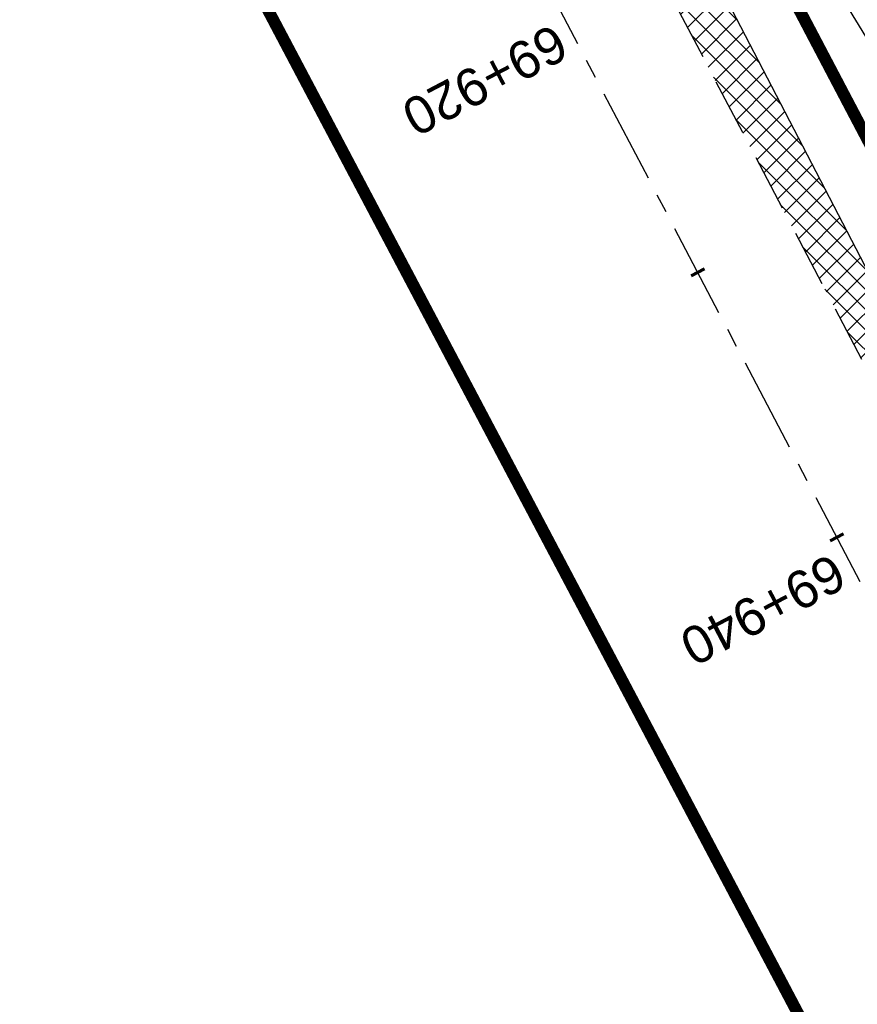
# Model space of a CAD drawing. Header units: metres. Extents: x 7529682 to 7533711, y 5721195 to 5727842.
# Tile 77 of 232: x 7531292 to 7531320, y 5724721 to 5724754. Entities that reach past the tile are written whole.
import ezdxf

# ---------------------------------------------------------------- set-up
doc = ezdxf.new("R2010")
doc.units = ezdxf.units.M
for name, pattern in [('817-dzialki-09-05-04$0$HIDDEN', [0.375, 0.25, -0.125]), ('ACAD_ISO05W100', [33, 24, -3, 0, -3, 0, -3]), ('CENTER', [50.800000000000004, 31.75, -6.35, 6.35, -6.35]), ('HIDDEN', [9.524999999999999, 6.35, -3.175])]:
    doc.linetypes.add(name, pattern=pattern)
for name, color, linetype in [('C-DROGI-SYTUACJA-ETYKIETY', 7, 'Continuous'), ('D-hatch-pobocza', 131, 'Continuous'), ('D-pobocza', 60, 'Continuous'), ('D-rowy', 160, 'Continuous'), ('D-skarpa', 2, 'Continuous')]:
    doc.layers.add(name, color=color, linetype=linetype)
for name, color, linetype, lineweight in [('D-krawędzie', 3, 'Continuous', 30), ('D-oś', 10, 'CENTER', 30), ('D-pas-drogowy', 7, 'ACAD_ISO05W100', 50)]:
    doc.layers.add(name, color=color, linetype=linetype, lineweight=lineweight)
doc.layers.add('D-LR-etap-III', color=7, linetype='817-dzialki-09-05-04$0$HIDDEN', lineweight=50, true_color=0x00008f)
doc.styles.get("Standard").update_dxf_attribs({"font": 'arial.ttf'})

# ---------------------------------------------------------------- blocks, each defined once
blk = doc.blocks.new('AeccTickLine')
at = {"color": 0, "linetype": 'ByBlock', "lineweight": -2}
blk.add_line((0, 1), (-3.673819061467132e-16, -1), dxfattribs=at)

msp = doc.modelspace()

# ---------------------------------------------------------------- hatches: boundary and pattern name
at = {"layer": 'D-hatch-pobocza'}
h = msp.add_hatch(dxfattribs=at)
h.set_pattern_fill('ANSI37', color=256, scale=0.15, style=0)
h.set_pattern_definition([(45, (0, 0), (-0.3367596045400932, 0.3367596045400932), []), (135, (0, 0), (-0.3367596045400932, -0.3367596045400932), [])])
h.paths.add_polyline_path([(7531327.019999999, 5724733.24), (7531314.57, 5724757.21), (7531302.376963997, 5724780.71917558), (7531302.440936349, 5724776.853417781), (7531306.739858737, 5724768.664832), (7531335.094443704, 5724714.652299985), (7531357.3191504, 5724672.438740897), (7531360.382455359, 5724666.624949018), (7531361.969999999, 5724665.57), (7531363.099643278, 5724665.411740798), (7531353.58, 5724682.67), (7531345.94, 5724697.46), (7531339.269999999, 5724710)])

# ---------------------------------------------------------------- linework, layer by layer
at = {"layer": 'D-krawędzie', "linetype": 'HIDDEN', "ltscale": 0.3, "flags": 128}
msp.add_lwpolyline([(7530572.009999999, 5726166.06), (7530620.380949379, 5726072.761487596), (7530641.555222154, 5726032.007915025), (7530660.960861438, 5725995.070069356), (7530689.128213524, 5725941.540167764), (7530707.335918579, 5725907.031820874), (7530725.255781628, 5725873.092686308), (7530743.969545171, 5725837.653904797), (7530770.526708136, 5725787.119408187), (7530787.864146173, 5725754.266918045), (7530809.897571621, 5725712.541613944), (7530824.739035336, 5725684.389287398), (7530840.856259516, 5725653.693092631), (7530860.675070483, 5725616.154465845), (7530865.283000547, 5725607.394015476), (7530878.050274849, 5725583.079962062), (7530918.171722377, 5725507.178125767), (7530950.162943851, 5725446.305402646), (7530993.419108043, 5725364.264712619), (7531022.766433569, 5725308.719304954), (7531053.80955549, 5725249.872416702), (7531081.165622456, 5725197.874670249), (7531103.902359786, 5725154.540603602), (7531128.123220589, 5725108.448161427), (7531149.3, 5725068.249999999), (7531167.380094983, 5725033.766927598), (7531197.164745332, 5724976.987689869), (7531228.151004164, 5724918.034426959), (7531253.152837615, 5724870.491119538), (7531286.7961686, 5724806.653565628), (7531306.739858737, 5724768.664832), (7531335.094443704, 5724714.652299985), (7531357.3191504, 5724672.438740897), (7531373.644908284, 5724641.454376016), (7531392.161870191, 5724605.998675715), (7531418.480331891, 5724555.852756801), (7531439.726902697, 5724515.582472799), (7531468.399107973, 5724461.077223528), (7531491.782023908, 5724416.527754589), (7531531.990296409, 5724339.832565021), (7531557.226635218, 5724291.658956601), (7531569.851546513, 5724267.577443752), (7531591.375556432, 5724226.547822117), (7531610.003879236, 5724191.103071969), (7531616.882991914, 5724177.998849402), (7531629.984986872, 5724153.025496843), (7531641.006768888, 5724132.021778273), (7531664.906257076, 5724087.616922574), (7531677.64401952, 5724064.785715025), (7531683.112433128, 5724054.988140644), (7531686.752875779, 5724048.180044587), (7531695.447538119, 5724031.696667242), (7531703.748818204, 5724015.917210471), (7531709.214143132, 5724005.513965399), (7531719.388607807, 5723986.14687362), (7531726.295217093, 5723973.000144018), (7531732.740794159, 5723960.735633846), (7531735.13, 5723956.19)], dxfattribs=at)
at = {"layer": 'D-LR-etap-III', "ltscale": 10, "flags": 128}
msp.add_lwpolyline([(7531750.474471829, 5723895.103125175, 0.4, 0.4, 0), (7531750.505, 5723895.13, 0.4, 0.4, 0), (7531682.71, 5724022.92, 0.4, 0.4, 0), (7531619.177023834, 5724147.203692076, 0.4, 0.4, 0), (7531592.308960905, 5724198.48863389, 0.4, 0.4, 0), (7531553.263875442, 5724272.918564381, 0.4, 0.4, 0), (7531504.019999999, 5724366.79, 0.4, 0.4, 0), (7531482.09, 5724407.62, 0.4, 0.4, 0), (7531412.350402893, 5724541.182759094, 0.4, 0.4, 0), (7531388.463669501, 5724586.929768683, 0.4, 0.4, 0), (7531345.12, 5724669.94, 0.4, 0.4, 0), (7531127.66, 5725081.67, 0.4, 0.4, 0), (7531059.253139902, 5725211.040795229, 0.4, 0.4, 0), (7531008.007244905, 5725307.953830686, 0.4, 0.4, 0), (7530964.181635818, 5725390.835555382, 0.4, 0.4, 0), (7530914.557354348, 5725484.683561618, 0.4, 0.4, 0), (7530865.243241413, 5725577.493975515, 0.4, 0.4, 0), (7530840.085257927, 5725624.058651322, 0.4, 0.4, 0), (7530802.559525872, 5725694.924584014, 0.4, 0.4, 0), (7530755.54, 5725787.51, 0.4, 0.4, 0), (7530708.717810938, 5725876.303221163, 0.4, 0.4, 0), (7530695.12, 5725902.09, 0.4, 0.4, 0), (7530642.91397006, 5726001.07839487, 0.4, 0.4, 0), (7530634.934723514, 5726016.146615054, 0.4, 0.4, 0), (7530610.820000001, 5726061.929999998, 0.4, 0.4, 0), (7530610.820000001, 5726061.929999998, 0.4, 0.4, 0), (7530607.21, 5726063.51, 0.4, 0.4, 0), (7530597.42, 5726080.68, 0.4, 0.4, 0), (7530591.16, 5726088.44, 0.4, 0.4, 0), (7530581.28, 5726107.21, 0.4, 0.4, 0), (7530571.29, 5726130.56, 0.4, 0.4, 0), (7530549.554994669, 5726171.527317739, 0.4, 0.4, 0), (7530531.014309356, 5726206.473807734, 0.4, 0.4, 0), (7530516.461208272, 5726236.016618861, 0.4, 0.4, 0), (7530500.798929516, 5726266.141265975, 0.4, 0.4, 0), (7530491.349999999, 5726283.94, 0.4, 0.4, 0), (7530482.4, 5726303.41, 0.4, 0.4, 0), (7530482.4, 5726303.41, 0.4, 0.4, 0), (7530450.41, 5726357.28, 0.4, 0.4, 0), (7530397.759396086, 5726458.499907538, 0.4, 0.4, 0), (7530334.707815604, 5726583.664702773, 0.4, 0.4, 0), (7530303.939274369, 5726645.167943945, 0.4, 0.4, 0), (7530300.509779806, 5726651.777515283, 0.4, 0.4, 0), (7530289.213532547, 5726671.966724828, 0.4, 0.4, 0), (7530281.54, 5726685.57, 0.4, 0.4, 0), (7530261.37085633, 5726724.163374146, 0.4, 0.4, 0), (7530254.03, 5726738.21, 0.4, 0.4, 0), (7530197.219999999, 5726845.06, 0.4, 0.4, 0), (7530194.71, 5726849.15, 0.4, 0.4, 0), (7530195.92, 5726850.75, 0.4, 0.4, 0), (7530170.546669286, 5726892.961489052, 0.4, 0.4, 0), (7530143.174718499, 5726945.065838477, 0.4, 0.4, 0), (7530105.059999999, 5727018.32, 0.4, 0.4, 0), (7530100.059999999, 5727027.16, 0.4, 0.4, 0), (7530062.318670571, 5727099.625398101, 0.4, 0.4, 0), (7530015.378537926, 5727189.420463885, 0.4, 0.4, 0), (7529983.207960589, 5727250.206596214, 0.4, 0.4, 0), (7529953.284293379, 5727306.74720398, 0.4, 0.4, 0), (7529900.67053443, 5727406.15903814, 0.4, 0.4, 0), (7529890.630239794, 5727425.131178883, 0.4, 0.4, 0), (7529875.155383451, 5727454.426350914, 0.4, 0.4, 0), (7529857.560096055, 5727487.787346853, 0.4, 0.4, 0), (7529835.194401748, 5727530.19312405, 0.4, 0.4, 0), (7529811.740544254, 5727574.662079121, 0.4, 0.4, 0), (7529792.101859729, 5727611.922638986, 0.4, 0.4, 0), (7529768.066117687, 5727657.469613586, 0.4, 0.4, 0), (7529755.210566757, 5727682.131373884, 0.4, 0.4, 0), (7529753.309999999, 5727681.13, 0.4, 0.4, 0), (7529739.21, 5727707.77, 0.4, 0.4, 0), (7529735.394745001, 5727711.251990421, 0.4, 0.4, 0), (7529725.42, 5727730.2, 0.4, 0.4, 0), (7529723.55, 5727729.88, 0.4, 0.4, 0), (7529695.566668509, 5727782.932080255, 0.4, 0.4, 0), (7529717.67971874, 5727794.024357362, 0.4, 0.4, 0), (7529736.274870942, 5727758.647400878, 0.4, 0.4, 0), (7529736.274870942, 5727758.647400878, 0.4, 0.4, 0), (7529744.511003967, 5727750.406106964, 0.4, 0.4, 0), (7529744.511003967, 5727750.406106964, 0.4, 0.4, 0), (7529750.282568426, 5727738.549848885, 0.4, 0.4, 0), (7529777.108510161, 5727687.569424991, 0.4, 0.4, 0), (7529796.51537536, 5727651.329932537, 0.4, 0.4, 0), (7529814.937945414, 5727616.793170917, 0.4, 0.4, 0), (7529839.006722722, 5727572.303976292, 0.4, 0.4, 0), (7529860.617626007, 5727532.509108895, 0.4, 0.4, 0), (7529882.348967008, 5727491.504261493, 0.4, 0.4, 0), (7529904.865139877, 5727449.096370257, 0.4, 0.4, 0), (7529920.747384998, 5727418.884773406, 0.4, 0.4, 0), (7529946.676504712, 5727368.547487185, 0.4, 0.4, 0), (7529972.024701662, 5727320.573310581, 0.4, 0.4, 0), (7529987.740014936, 5727290.153392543, 0.4, 0.4, 0), (7529996.497385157, 5727273.661630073, 0.4, 0.4, 0), (7530017.541471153, 5727234.202689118, 0.4, 0.4, 0), (7530033.053657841, 5727204.864166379, 0.4, 0.4, 0), (7530051.622983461, 5727170.222745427, 0.4, 0.4, 0), (7530069.276612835, 5727137.015751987, 0.4, 0.4, 0), (7530089.385386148, 5727097.533639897, 0.4, 0.4, 0), (7530109.712512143, 5727060.746615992, 0.4, 0.4, 0), (7530136.769722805, 5727011.640131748, 0.4, 0.4, 0), (7530162.446686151, 5726962.743777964, 0.4, 0.4, 0), (7530187.674104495, 5726916.992101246, 0.4, 0.4, 0), (7530207.820739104, 5726879.335323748, 0.4, 0.4, 0), (7530230.625609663, 5726834.518686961, 0.4, 0.4, 0), (7530262.288093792, 5726776.61832811, 0.4, 0.4, 0), (7530277.509672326, 5726760.213143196, 0.4, 0.4, 0), (7530286.036865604, 5726744.106684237, 0.4, 0.4, 0), (7530288.097472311, 5726735.884066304, 0.4, 0.4, 0), (7530290.393870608, 5726725.046963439, 0.4, 0.4, 0), (7530296.17664807, 5726713.582980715, 0.4, 0.4, 0), (7530302.726195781, 5726701.18226779, 0.4, 0.4, 0), (7530325.685047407, 5726657.466383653, 0.4, 0.4, 0), (7530343.243978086, 5726623.648592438, 0.4, 0.4, 0), (7530360.229820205, 5726591.746871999, 0.4, 0.4, 0), (7530383.20855044, 5726548.059469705, 0.4, 0.4, 0), (7530406.017875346, 5726503.605514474, 0.4, 0.4, 0), (7530427.464919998, 5726462.620289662, 0.4, 0.4, 0), (7530447.9278544, 5726424.388014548, 0.4, 0.4, 0), (7530471.126878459, 5726379.920667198, 0.4, 0.4, 0), (7530490.501003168, 5726343.033350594, 0.4, 0.4, 0), (7530509.499458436, 5726306.733076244, 0.4, 0.4, 0), (7530529.890269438, 5726267.244072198, 0.4, 0.4, 0), (7530543.852446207, 5726238.990319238, 0.4, 0.4, 0), (7530554.808897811, 5726218.943990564, 0.4, 0.4, 0), (7530559.027108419, 5726212.223286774, 0.4, 0.4, 0), (7530563.060988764, 5726206.409670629, 0.4, 0.4, 0), (7530566.93354971, 5726200.463543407, 0.4, 0.4, 0), (7530569.771022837, 5726194.901501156, 0.4, 0.4, 0), (7530571.47319415, 5726191.282350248, 0.4, 0.4, 0), (7530572.839142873, 5726188.024533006, 0.4, 0.4, 0), (7530575.295071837, 5726182.034664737, 0.4, 0.4, 0), (7530579.736851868, 5726173.306070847, 0.4, 0.4, 0), (7530583.3, 5726167.41, 0.4, 0.4, 0), (7530593.4, 5726163.33, 0.4, 0.4, 0), (7530598.618375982, 5726155.264489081, 0.4, 0.4, 0), (7530608.258304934, 5726140.497132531, 0.4, 0.4, 0), (7530603.269999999, 5726136.83, 0.4, 0.4, 0), (7530606.53, 5726131.84, 0.4, 0.4, 0), (7530604.239057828, 5726124.21679044, 0.4, 0.4, 0), (7530605.847136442, 5726121.630127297, 0.4, 0.4, 0), (7530608.971611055, 5726116.164124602, 0.4, 0.4, 0), (7530618.114293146, 5726097.791111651, 0.4, 0.4, 0), (7530651.213125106, 5726034.959524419, 0.4, 0.4, 0), (7530670.243741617, 5725998.61095082, 0.4, 0.4, 0), (7530698.075474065, 5725945.952624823, 0.4, 0.4, 0), (7530716.505955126, 5725911.3051464, 0.4, 0.4, 0), (7530735.223454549, 5725875.667401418, 0.4, 0.4, 0), (7530752.504235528, 5725842.154920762, 0.4, 0.4, 0), (7530778.310652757, 5725793.501254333, 0.4, 0.4, 0), (7530797.499961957, 5725756.381811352, 0.4, 0.4, 0), (7530812.518974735, 5725728.28874362, 0.4, 0.4, 0), (7530820.039295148, 5725713.160404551, 0.4, 0.4, 0), (7530822.422446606, 5725710.193574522, 0.4, 0.4, 0), (7530833.154893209, 5725688.800634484, 0.4, 0.4, 0), (7530849.629354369, 5725656.158601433, 0.4, 0.4, 0), (7530867.98290276, 5725621.963939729, 0.4, 0.4, 0), (7530872.629809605, 5725612.88760475, 0.4, 0.4, 0), (7530880.354488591, 5725597.594500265, 0.4, 0.4, 0), (7530883.839446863, 5725593.389159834, 0.4, 0.4, 0), (7530891.782113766, 5725587.763349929, 0.4, 0.4, 0), (7530895.038670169, 5725584.280746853, 0.4, 0.4, 0), (7530897.033644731, 5725580.941110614, 0.4, 0.4, 0), (7530900.951646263, 5725579.945856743, 0.4, 0.4, 0), (7530904.80970798, 5725571.977328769, 0.4, 0.4, 0), (7530903.682362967, 5725568.566434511, 0.4, 0.4, 0), (7530908.900614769, 5725558.844845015, 0.4, 0.4, 0), (7530910.252030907, 5725545.671606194, 0.4, 0.4, 0), (7530912.872986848, 5725538.645543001, 0.4, 0.4, 0), (7530945.278171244, 5725478.464284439, 0.4, 0.4, 0), (7530959.692318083, 5725450.24628822, 0.4, 0.4, 0), (7531002.82670893, 5725368.192370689, 0.4, 0.4, 0), (7531044.703532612, 5725290.314293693, 0.4, 0.4, 0), (7531064.098839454, 5725253.212562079, 0.4, 0.4, 0), (7531083.010253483, 5725216.677517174, 0.4, 0.4, 0), (7531113.013137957, 5725158.465613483, 0.4, 0.4, 0), (7531137.364304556, 5725113.07076138, 0.4, 0.4, 0), (7531150.830830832, 5725086.711759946, 0.4, 0.4, 0), (7531159.745663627, 5725076.640848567, 0.4, 0.4, 0), (7531166.309999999, 5725074.58, 0.4, 0.4, 0), (7531172.29, 5725062.58, 0.4, 0.4, 0), (7531170.589828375, 5725055.605912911, 0.4, 0.4, 0), (7531173.732823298, 5725044.080706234, 0.4, 0.4, 0), (7531215.342008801, 5724964.859648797, 0.4, 0.4, 0), (7531238.054496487, 5724921.684649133, 0.4, 0.4, 0), (7531262.389821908, 5724875.282876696, 0.4, 0.4, 0), (7531295.587160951, 5724811.265731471, 0.4, 0.4, 0), (7531348.487908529, 5724712.362812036, 0.4, 0.4, 0), (7531363.740817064, 5724682.68394264, 0.4, 0.4, 0), (7531366.986905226, 5724675.865317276, 0.4, 0.4, 0), (7531382.541261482, 5724646.110625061, 0.4, 0.4, 0), (7531401.299165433, 5724610.874551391, 0.4, 0.4, 0), (7531428.964837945, 5724558.862274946, 0.4, 0.4, 0), (7531449.111202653, 5724520.397801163, 0.4, 0.4, 0), (7531477.292992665, 5724465.831467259, 0.4, 0.4, 0), (7531500.996290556, 5724421.112506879, 0.4, 0.4, 0), (7531512.121834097, 5724400.549045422, 0.4, 0.4, 0), (7531513.78163794, 5724396.757451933, 0.4, 0.4, 0), (7531526.32, 5724379.39, 0.4, 0.4, 0), (7531566.783642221, 5724302.73628205, 0.4, 0.4, 0), (7531578.579156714, 5724282.774819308, 0.4, 0.4, 0), (7531584.232619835, 5724273.111246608, 0.4, 0.4, 0), (7531590.109283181, 5724263.508189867, 0.4, 0.4, 0), (7531593.027899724, 5724258.771479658, 0.4, 0.4, 0), (7531595.711841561, 5724254.226824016, 0.4, 0.4, 0), (7531601.659976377, 5724243.898197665, 0.4, 0.4, 0), (7531606.097733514, 5724235.986407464, 0.4, 0.4, 0), (7531609.382207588, 5724230.799061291, 0.4, 0.4, 0), (7531611.580260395, 5724227.671180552, 0.4, 0.4, 0), (7531612.707802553, 5724225.86410867, 0.4, 0.4, 0), (7531618.665224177, 5724214.480919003, 0.4, 0.4, 0), (7531619.885522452, 5724212.333950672, 0.4, 0.4, 0), (7531620.931818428, 5724210.787064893, 0.4, 0.4, 0), (7531623.518605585, 5724207.111542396, 0.4, 0.4, 0), (7531626.143926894, 5724203.61306897, 0.4, 0.4, 0), (7531632.022984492, 5724196.485954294, 0.4, 0.4, 0), (7531653.949089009, 5724152.617641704, 0.4, 0.4, 0), (7531656.750690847, 5724143.103797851, 0.4, 0.4, 0), (7531659.61440691, 5724133.254504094, 0.4, 0.4, 0), (7531661.627147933, 5724128.646047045, 0.4, 0.4, 0.01093811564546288), (7531674.314987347, 5724101.43546424, 0.4, 0.4, 0), (7531685.137626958, 5724081.408252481, 0.4, 0.4, 0), (7531692.159945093, 5724066.277333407, 0.4, 0.4, 0), (7531699.662164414, 5724051.388120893, 0.4, 0.4, 0), (7531704.480624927, 5724040.808561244, 0.4, 0.4, 0), (7531704.480624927, 5724040.808561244, 0.4, 0.4, 0), (7531704.401251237, 5724037.368913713, 0.4, 0.4, 0), (7531720.383609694, 5724003.441317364, 0.4, 0.4, 0), (7531728.79890528, 5723986.206298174, 0.4, 0.4, 0), (7531733.237926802, 5723977.192631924, 0.4, 0.4, 0), (7531736.750027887, 5723969.505210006, 0.4, 0.4, 0), (7531737.336143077, 5723968.518916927, 0.4, 0.4, 0), (7531738.285051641, 5723967.699360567, 0.4, 0.4, 0), (7531742.180915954, 5723962.346428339, 0.4, 0.4, 0), (7531744.286141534, 5723958.615526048, 0.4, 0.4, 0), (7531755.393260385, 5723944.192617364, 0.4, 0.4, 0), (7531758.69, 5723936.76, 0.4, 0.4, 0), (7531780.08, 5723929.25, 0.4, 0.4, 0), (7531792.611989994, 5723906.337708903, 0.4, 0.4, 0), (7531792.611989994, 5723906.337708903, 0.4, 0.4, 0), (7531756.962094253, 5723883.055323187, 0.4, 0.4, 0), (7531750.46, 5723895.130000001, 0.4, 0.4, 0), (7531750.46, 5723895.130000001, 0, 0, 0)], format="xyseb", dxfattribs=at)
at = {"layer": 'D-oś', "ltscale": 0.1}
msp.add_lwpolyline([(7531488.682972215, 5724414.901138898), (7531465.30154836, 5724459.447768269), (7531436.630334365, 5724513.951133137), (7531415.382990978, 5724554.222881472), (7531389.061122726, 5724604.375291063), (7531370.54547166, 5724639.828481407), (7531354.22214964, 5724670.808223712), (7531331.99647235, 5724713.023626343), (7531303.640952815, 5724767.037938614), (7531283.698553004, 5724805.024214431), (7531250.055061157, 5724868.862076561), (7531225.052886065, 5724916.406033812), (7531194.065303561, 5724975.361817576), (7531164.280332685, 5725032.141666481), (7531146.201824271, 5725066.621712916), (7531125.025790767, 5725106.818458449), (7531100.803065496, 5725152.914450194), (7531078.067230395, 5725196.24679728), (7531050.712974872, 5725248.241100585), (7531019.671816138, 5725307.084268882), (7530990.323090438, 5725362.632329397), (7530947.065833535, 5725444.675091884), (7530915.075467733, 5725505.546186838), (7530874.953735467, 5725581.448561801)], dxfattribs=at)
at = {"layer": 'D-pas-drogowy', "ltscale": 0.2, "flags": 128}
msp.add_lwpolyline([(7531633.018560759, 5724182.834272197, 0.4, 0.4, 0), (7531617.558899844, 5724211.608162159, 0.4, 0.4, 0), (7531566.783642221, 5724302.73628205, 0.4, 0.4, 0), (7531538.419082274, 5724356.469679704, 0.4, 0.4, 0), (7531526.32, 5724379.39, 0.4, 0.4, 0), (7531516.102085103, 5724393.607319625, 0.4, 0.4, 0.001485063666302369), (7531513.78037409, 5724396.837773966, 0.4, 0.4, 0), (7531501.87, 5724413.41, 0.4, 0.4, 0), (7531474.926107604, 5724464.507896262, 0.4, 0.4, 0), (7531446.200436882, 5724518.992313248, 0.4, 0.4, 0), (7531424.962185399, 5724559.262257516, 0.4, 0.4, 0), (7531398.444460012, 5724609.565801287, 0.4, 0.4, 0), (7531379.647455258, 5724645.216004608, 0.4, 0.4, 0), (7531365.23, 5724672.56, 0.4, 0.4, 0), (7531341.305752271, 5724717.915356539, 0.4, 0.4, 0), (7531312.899996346, 5724771.788898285, 0.4, 0.4, 0), (7531292.590923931, 5724810.306502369, 0.4, 0.4, 0), (7531259.391619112, 5724873.271351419, 0.4, 0.4, 0), (7531233.740401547, 5724921.922582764, 0.4, 0.4, 0), (7531203.072738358, 5724980.092044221, 0.4, 0.4, 0), (7531173.471398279, 5725036.225177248, 0.4, 0.4, 0), (7531168.269999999, 5725046.09, 0.4, 0.4, 0), (7531172.29, 5725062.58, 0.4, 0.4, 0), (7531166.309999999, 5725074.58, 0.4, 0.4, 0), (7531150.32, 5725079.6, 0.4, 0.4, 0), (7531141.5, 5725096.43, 0.4, 0.4, 0), (7531109.311735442, 5725157.814415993, 0.4, 0.4, 0), (7531086.641300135, 5725201.047918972, 0.4, 0.4, 0), (7531059.198258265, 5725253.383662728, 0.4, 0.4, 0), (7531028.206828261, 5725312.48946212, 0.4, 0.4, 0), (7530999.104694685, 5725367.990143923, 0.4, 0.4, 0), (7530956.247527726, 5725449.724815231, 0.4, 0.4, 0), (7530924.397774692, 5725510.463768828, 0.4, 0.4, 0), (7530897.509999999, 5725561.74, 0.4, 0.4, 0), (7530894.46, 5725566.14, 0.4, 0.4, 0), (7530892.16, 5725570.49, 0.4, 0.4, 0), (7530869.362688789, 5725613.307018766, 0.4, 0.4, 0), (7530861.693971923, 5725627.704613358, 0.4, 0.4, 0), (7530852.74, 5725644.52, 0.4, 0.4, 0), (7530831.509999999, 5725684.2, 0.4, 0.4, 0), (7530811.13, 5725722.52, 0.4, 0.4, 0), (7530792.3476413, 5725757.940652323, 0.4, 0.4, 0), (7530768.03, 5725803.8, 0.4, 0.4, 0), (7530748.768542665, 5725840.178507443, 0.4, 0.4, 0), (7530727.7, 5725879.97, 0.4, 0.4, 0), (7530712.0981582, 5725909.54523909, 0.4, 0.4, 0), (7530693.644105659, 5725944.645156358, 0.4, 0.4, 0), (7530665.702224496, 5725997.538976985, 0.4, 0.4, 0), (7530641.759999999, 5726042.88, 0.4, 0.4, 0), (7530616.5, 5726091.48, 0.4, 0.4, 0), (7530604.628439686, 5726114.319880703, 0.4, 0.4, -0.007762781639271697), (7530602.5, 5726118.43, 0.4, 0.4, 0), (7530603.992037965, 5726123.394821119, 0.4, 0.4, 0), (7530606.53, 5726131.84, 0.4, 0.4, 0), (7530603.269999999, 5726136.83, 0.4, 0.4, 0), (7530593.775620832, 5726151.368713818, 0.4, 0.4, 0), (7530590.202637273, 5726156.84001263, 0.4, 0.4, 0), (7530583.3, 5726167.41, 0.4, 0.4, 0), (7530580.578343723, 5726170.427567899, 0.4, 0.4, 0), (7530575.849999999, 5726175.67, 0.4, 0.4, 0), (7530569.009999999, 5726186.66, 0.4, 0.4, 0), (7530562.555322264, 5726199.189409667, 0.4, 0.4, 0), (7530555.67, 5726211.39, 0.4, 0.4, 0), (7530548.29, 5726224.23, 0.4, 0.4, 0), (7530540.58, 5726237.71, 0.4, 0.4, 0), (7530532.679999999, 5726252.65, 0.4, 0.4, 0), (7530524.059999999, 5726269.35, 0.4, 0.4, 0), (7530502.82, 5726309.91, 0.4, 0.4, 0), (7530488.83, 5726336.63, 0.4, 0.4, 0), (7530466.03, 5726380.16, 0.4, 0.4, 0), (7530438.469999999, 5726432.77, 0.4, 0.4, 0), (7530424.53, 5726459.09, 0.4, 0.4, 0), (7530401.63, 5726502.97, 0.4, 0.4, 0), (7530383.38, 5726538.06, 0.4, 0.4, 0), (7530353.969999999, 5726593.52, 0.4, 0.4, 0), (7530338.469999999, 5726622.74, 0.4, 0.4, 0), (7530322.009999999, 5726653.88, 0.4, 0.4, 0), (7530297.54, 5726700.33, 0.4, 0.4, 0), (7530287.38, 5726719.6, 0.4, 0.4, 0), (7530285.94993921, 5726722.315508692, 0.4, 0.4, 0), (7530280.259999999, 5726733.12, 0.4, 0.4, 0), (7530266.73, 5726758.74, 0.4, 0.4, 0), (7530260.42, 5726770.47, 0.4, 0.4, 0), (7530253.25, 5726783.82, 0.4, 0.4, 0), (7530244.95, 5726799.33, 0.4, 0.4, 0), (7530239.389999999, 5726808.49, 0.4, 0.4, 0), (7530238.29, 5726807.9, 0.4, 0.4, 0), (7530218.11, 5726850.67, 0.4, 0.4, 0), (7530175.906646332, 5726928.168028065, 0.4, 0.4, 0), (7530096.679999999, 5727076.15, 0.4, 0.4, 0), (7530094.679999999, 5727079.89, 0.4, 0.4, 0), (7530064.59693469, 5727135.522637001, 0.4, 0.4, 0), (7530046.730970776, 5727168.8921561, 0.4, 0.4, 0), (7530025.803045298, 5727208.461374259, 0.4, 0.4, 0), (7530012.846501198, 5727232.979315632, 0.4, 0.4, 0), (7529994.15, 5727268.45, 0.4, 0.4, 0), (7529981.670868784, 5727291.93018666, 0.4, 0.4, 0), (7529949.889999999, 5727351.73, 0.4, 0.4, 0), (7529924.75, 5727399.03, 0.4, 0.4, 0), (7529915.515824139, 5727417.099754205, 0.4, 0.4, 0), (7529885.83, 5727475.19, 0.4, 0.4, 0), (7529862.559999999, 5727519.97, 0.4, 0.4, 0), (7529852.984923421, 5727538.191086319, 0.4, 0.4, 0), (7529836.513084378, 5727569.51130111, 0.4, 0.4, 0), (7529815.36890814, 5727609.140983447, 0.4, 0.4, 0), (7529792.795203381, 5727651.247499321, 0.4, 0.4, 0), (7529774.199114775, 5727685.858348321, 0.4, 0.4, 0), (7529746.966026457, 5727736.059440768, 0.4, 0.4, 0), (7529733.92, 5727757.62, 0.4, 0.4, 0), (7529708.607472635, 5727806.388536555, 0.4, 0.4, 0), (7529688.491967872, 5727796.344621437, 0.4, 0.4, 0), (7529723.55, 5727729.88, 0.4, 0.4, 0), (7529725.42, 5727730.2, 0.4, 0.4, 0), (7529735.38, 5727711.28, 0.4, 0.4, 0), (7529739.21, 5727707.77, 0.4, 0.4, 0), (7529753.309999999, 5727681.13, 0.4, 0.4, 0), (7529755.178396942, 5727682.114424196, 0.4, 0.4, 0), (7529792.101859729, 5727611.922638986, 0.4, 0.4, 0), (7529811.740544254, 5727574.662079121, 0.4, 0.4, 0), (7529835.194401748, 5727530.19312405, 0.4, 0.4, 0), (7529857.560096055, 5727487.787346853, 0.4, 0.4, 0), (7529875.155383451, 5727454.426350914, 0.4, 0.4, 0), (7529890.630239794, 5727425.131178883, 0.4, 0.4, 0), (7529900.67053443, 5727406.15903814, 0.4, 0.4, 0), (7529953.284293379, 5727306.74720398, 0.4, 0.4, 0), (7529983.207960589, 5727250.206596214, 0.4, 0.4, 0), (7530015.378537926, 5727189.420463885, 0.4, 0.4, 0), (7530062.318670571, 5727099.625398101, 0.4, 0.4, 0), (7530100.059999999, 5727027.16, 0.4, 0.4, 0), (7530105.059999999, 5727018.32, 0.4, 0.4, 0), (7530143.174718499, 5726945.065838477, 0.4, 0.4, 0), (7530170.546669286, 5726892.961489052, 0.4, 0.4, 0), (7530195.92, 5726850.75, 0.4, 0.4, 0), (7530194.71, 5726849.15, 0.4, 0.4, 0), (7530197.219999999, 5726845.06, 0.4, 0.4, 0), (7530254.03, 5726738.21, 0.4, 0.4, 0), (7530261.37085633, 5726724.163374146, 0.4, 0.4, 0), (7530281.54, 5726685.57, 0.4, 0.4, 0), (7530289.213532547, 5726671.966724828, 0.4, 0.4, 0), (7530300.509779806, 5726651.777515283, 0.4, 0.4, 0), (7530303.939274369, 5726645.167943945, 0.4, 0.4, 0), (7530334.707815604, 5726583.664702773, 0.4, 0.4, 0), (7530397.759396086, 5726458.499907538, 0.4, 0.4, 0), (7530450.41, 5726357.28, 0.4, 0.4, 0), (7530482.4, 5726303.41, 0.4, 0.4, 0), (7530483.687990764, 5726301.003383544, 0.4, 0.4, 0), (7530491.349999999, 5726283.94, 0.4, 0.4, 0), (7530512.67, 5726243.78, 0.4, 0.4, 0), (7530529.429999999, 5726209.46, 0.4, 0.4, 0), (7530571.29, 5726130.56, 0.4, 0.4, 0), (7530581.28, 5726107.21, 0.4, 0.4, 0), (7530591.16, 5726088.44, 0.4, 0.4, 0), (7530597.42, 5726080.68, 0.4, 0.4, 0), (7530607.21, 5726063.51, 0.4, 0.4, 0), (7530610.820000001, 5726061.929999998, 0.4, 0.4, 0), (7530634.934723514, 5726016.146615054, 0.4, 0.4, 0), (7530642.91397006, 5726001.07839487, 0.4, 0.4, 0), (7530695.12, 5725902.09, 0.4, 0.4, 0), (7530708.717810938, 5725876.303221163, 0.4, 0.4, 0), (7530755.54, 5725787.51, 0.4, 0.4, 0), (7530802.559525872, 5725694.924584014, 0.4, 0.4, 0), (7530840.085257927, 5725624.058651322, 0.4, 0.4, 0), (7530865.243241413, 5725577.493975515, 0.4, 0.4, 0), (7530914.557354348, 5725484.683561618, 0.4, 0.4, 0), (7530964.181635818, 5725390.835555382, 0.4, 0.4, 0), (7531008.007244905, 5725307.953830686, 0.4, 0.4, 0), (7531059.253139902, 5725211.040795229, 0.4, 0.4, 0), (7531127.66, 5725081.67, 0.4, 0.4, 0), (7531345.12, 5724669.94, 0.4, 0.4, 0), (7531388.463669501, 5724586.929768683, 0.4, 0.4, 0), (7531412.350402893, 5724541.182759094, 0.4, 0.4, 0), (7531482.09, 5724407.62, 0.4, 0.4, 0), (7531504.019999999, 5724366.79, 0.4, 0.4, 0), (7531519.374444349, 5724337.520497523, 0.4, 0.4, 0), (7531563.748815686, 5724252.931583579, 0.4, 0.4, 0), (7531602.175111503, 5724179.681224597, 0.4, 0.4, 0), (7531619.177023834, 5724147.203692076, 0.4, 0.4, 0), (7531625.038493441, 5724135.63500206, 0.4, 0.4, 0), (7531656.796442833, 5724073.31633882, 0.4, 0.4, 0), (7531675.12, 5724037.36, 0.4, 0.4, 0), (7531682.71, 5724022.92, 0.4, 0.4, 0), (7531705.565196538, 5723979.810545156, 0.4, 0.4, 0), (7531736.605941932, 5723921.261514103, 0.4, 0.4, 0), (7531750.46, 5723895.130000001, 0.4, 0.4, 0), (7531740.769999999, 5723886.56, 0.4, 0.4, 0), (7531732.86, 5723885, 0.4, 0.4, 0), (7531722.179999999, 5723887.77, 0.4, 0.4, 0), (7531729.87, 5723862.17, 0.4, 0.4, 0), (7531742.92, 5723861.93, 0.4, 0.4, 0), (7531763.71, 5723859.52, 0.4, 0.4, 0), (7531768.42, 5723854.12, 0.4, 0.4, 0), (7531787.42, 5723817.97, 0.4, 0.4, 0), (7531795.57, 5723809.82, 0.4, 0.4, 0), (7531816.346897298, 5723819.850397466, 0.4, 0.4, 0), (7531816.346897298, 5723819.850397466, 0.4, 0.4, 0), (7531805.059999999, 5723843.23, 0.4, 0.4, 0), (7531803.61, 5723886.23, 0.4, 0.4, 0), (7531803.61, 5723886.23, 0.4, 0.4, 0), (7531780.08, 5723929.25, 0.4, 0.4, 0), (7531758.69, 5723936.76, 0.4, 0.4, 0), (7531749.3590272, 5723946.412126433, 0.4, 0.4, 0), (7531742.71, 5723953.29, 0.4, 0.4, 0), (7531735.177368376, 5723967.877529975, 0.4, 0.4, 0), (7531722.37, 5723992.68, 0.4, 0.4, 0), (7531705.041669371, 5724030.885563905, 0.4, 0.4, 0), (7531699.469999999, 5724043.17, 0.4, 0.4, 0), (7531692.69, 5724058.11, 0.4, 0.4, 0), (7531679.672010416, 5724084.016803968, 0.4, 0.4, 0), (7531674.55, 5724094.21, 0.4, 0.4, 0), (7531666.633166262, 5724114.002855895, 0.4, 0.4, 0), (7531649, 5724153.82, 0.4, 0.4, 0), (7531641.49, 5724149.34, 0.4, 0.4, 0), (7531626.04, 5724179.34, 0.4, 0.4, 0), (7531633.03, 5724182.84, 0, 0, 0)], format="xyseb", dxfattribs=at)
at = {"layer": 'D-pobocza'}
msp.add_lwpolyline([(7531363.099643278, 5724665.411740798), (7531353.58, 5724682.67), (7531345.94, 5724697.46), (7531339.269999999, 5724710), (7531327.019999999, 5724733.24), (7531314.57, 5724757.21), (7531302.376963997, 5724780.71917558)], dxfattribs=at)
at = {"layer": 'D-rowy', "linetype": 'HIDDEN', "ltscale": 0.1, "const_width": 0.4, "flags": 128}
msp.add_lwpolyline([(7531506.121399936, 5724397.133351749), (7531489.190578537, 5724429.34060068), (7531483.400111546, 5724440.512095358), (7531478.412312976, 5724450.146766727), (7531462.901323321, 5724479.304166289), (7531434.632959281, 5724532.161646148), (7531396.749002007, 5724604.644561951), (7531378.596106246, 5724640.173238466), (7531368.21, 5724659.05), (7531363.9, 5724666.92), (7531355.876537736, 5724682.661796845), (7531338.032693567, 5724716.834919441), (7531309.901853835, 5724770.33291588), (7531304.158114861, 5724781.147276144), (7531299.737467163, 5724789.052054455), (7531294.930113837, 5724798.468047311), (7531279.862466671, 5724827.641362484), (7531247.714582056, 5724888.416734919), (7531220.373424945, 5724940.87265548), (7531195.513546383, 5724987.526839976), (7531168.705641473, 5725038.836315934), (7531161.295913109, 5725053.454680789), (7531161.295913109, 5725053.454680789)], dxfattribs=at)
at = {"layer": 'D-skarpa', "linetype": 'Continuous'}
msp.add_lwpolyline([(7531305.387024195, 5724783.03686401), (7531306.126251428, 5724781.640557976), (7531308.38996602, 5724777.182041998), (7531310.466167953, 5724772.625825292), (7531311.19867267, 5724771.011348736), (7531312.656867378, 5724768.082024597), (7531317.117529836, 5724759.124577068), (7531317.519569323, 5724758.402954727), (7531324.921237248, 5724746.294172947), (7531327.491524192, 5724742.000522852), (7531329.848787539, 5724737.590901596), (7531332.220521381, 5724733.189158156), (7531339.985989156, 5724719.083146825)], dxfattribs=at)

# ---------------------------------------------------------------- block references
at = {"layer": 'C-DROGI-SYTUACJA-ETYKIETY', "color": 2, "linetype": 'Continuous', "lineweight": 60, "xscale": 0.25, "yscale": 0.25, "zscale": 0.25, "rotation": 297.6978143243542}
for p in [(7531314.759130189, 5724745.858968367), (7531319.40721289, 5724737.004854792)]:
    msp.add_blockref('AeccTickLine', p, dxfattribs=at)

# ---------------------------------------------------------------- texts
at = {"layer": 'C-DROGI-SYTUACJA-ETYKIETY', "color": 2}
for s, p in [('69+920', (7531309.953321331, 5724754.206749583)), ('69+940', (7531319.249486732, 5724736.498522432))]:
    msp.add_text(s, height=1.25, rotation=207.6978143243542, dxfattribs=at).set_placement(p)

doc.saveas('drawing.dxf')
